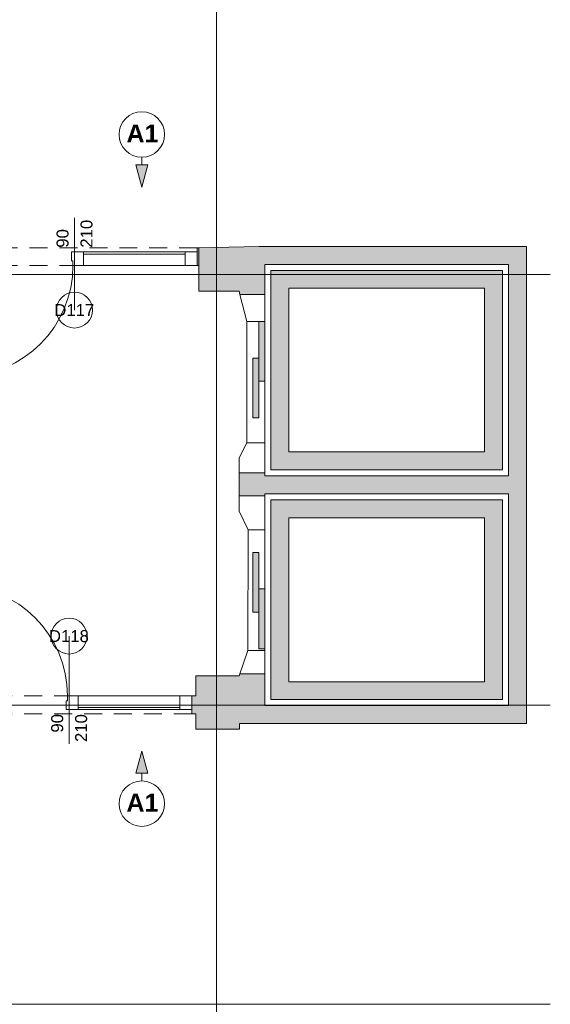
# Paper-space layout 'A-54 WYKOŃCZENIA ŚCIAN - PIĘTRO 9' of a CAD drawing. Header units: millimetres. Extents: x 0 to 420, y 0 to 297.
# Tile 9 of 12: x 243 to 287, y 102 to 185. Entities that reach past the tile are written whole.
import ezdxf
from ezdxf.xclip import XClip

# ---------------------------------------------------------------- set-up
doc = ezdxf.new("R2010")
doc.units = ezdxf.units.MM
doc.header["$MEASUREMENT"] = 0
doc.header["$XCLIPFRAME"] = 0
for name, pattern in [('DASHDOTX2', [1000, 500, -250, 0, -250]), ('Przer. długie kreski', [2.5, 1.5, -1]), ('PRZERYWANA_DU_A', [550, 350, -200])]:
    doc.linetypes.add(name, pattern=pattern)
for name, color, linetype in [('A__OKŁADZINY ŚCIAN', 7, 'Continuous'), ('A_podrys', 7, 'Continuous'), ('A_winda', 7, 'Continuous'), ('A_ściany', 7, 'Continuous')]:
    doc.layers.add(name, color=color, linetype=linetype)
for name, color, linetype, lineweight in [('A__OKŁADZINY ŚCIAN_Nr_pióra__1', 7, 'Continuous', 20), ('A_winda_Nr_pióra__1', 7, 'Continuous', 20), ('A_ściany_Nr_pióra__1', 7, 'Continuous', 20), ('Drzwi Archicad_Nr_pióra__1', 7, 'Continuous', 20), ('Drzwi Archicad_Nr_pióra__3', 252, 'Continuous', 13), ('Znaczniki drzwi Archicada_Nr_pióra__3', 252, 'Continuous', 13)]:
    doc.layers.add(name, color=color, linetype=linetype, lineweight=lineweight)
doc.layers.add('A_osie_Nr_pióra__16', color=7, linetype='Continuous', lineweight=5, true_color=0x0f0f0f)
doc.layers.add('Okna Archicada_Nr_pióra__19', color=7, linetype='Continuous', lineweight=5, true_color=0x191919)
doc.styles.add('STYL_AUTOMATYCZNY_3', font='arial.ttf')
doc.styles.add('STYL_AUTOMATYCZNY_4', font='arial.ttf')

# ---------------------------------------------------------------- blocks, each defined once
blk = doc.blocks.new('Rysunek_1_1', base_point=(-1582.131, -281.693))
at = {"layer": 'A__OKŁADZINY ŚCIAN', "linetype": 'Continuous', "lineweight": 0, "true_color": 0x000000}
for points in [[(252.924, 170.684), (253.424, 172.55), (252.424, 172.55)], [(252.924, 123.555), (252.424, 121.689), (253.424, 121.689)]]:
    blk.add_hatch(color=18, dxfattribs=at).paths.add_polyline_path(points)
at = {"layer": 'A_winda', "linetype": 'Continuous', "lineweight": 0, "true_color": 0xfdfdfd}
h = blk.add_hatch(color=7, dxfattribs=at)
h.paths.add_polyline_path([(263.7, 163.732), (263.7, 147.058), (283.06, 147.058), (283.06, 163.732)])
h.paths.add_polyline_path([(281.56, 162.232), (281.56, 148.558), (265.2, 148.558), (265.2, 162.232)], flags=0)
for points in [[(262.7, 154.463), (263.2, 154.463), (263.2, 159.463), (262.7, 159.463)], [(262.2, 151.404), (262.7, 151.404), (262.7, 156.404), (262.2, 156.404)], [(262.2, 140.16), (262.2, 135.16), (262.7, 135.16), (262.7, 140.16)], [(262.7, 137.101), (262.7, 132.101), (263.2, 132.101), (263.2, 137.101)]]:
    blk.add_hatch(color=7, dxfattribs=at).paths.add_polyline_path(points)
h = blk.add_hatch(color=7, dxfattribs=at)
h.paths.add_polyline_path([(283.06, 144.558), (263.7, 144.558), (263.7, 127.85), (283.06, 127.85)])
h.paths.add_polyline_path([(281.56, 143.058), (281.56, 129.35), (265.2, 129.35), (265.2, 143.058)], flags=0)
at = {"layer": 'A_ściany', "linetype": 'Continuous', "lineweight": 0, "true_color": 0x000000}
for points in [[(257.55, 165.627), (257.55, 164.127), (257.69, 164.127), (257.69, 165.627)], [(257.69, 165.627), (257.69, 161.987), (261.05, 161.987), (261.12, 161.72), (263.2, 161.72), (263.2, 165.732), (262.7, 165.732)], [(285.06, 165.732), (263.2, 165.732), (263.2, 164.232), (285.06, 164.232)], [(285.06, 125.85), (285.06, 164.232), (283.56, 164.232), (283.56, 127.35)], [(263.2, 146.82), (261.05, 146.82), (261.05, 144.894), (263.2, 144.894)], [(263.2, 145.058), (283.56, 145.058), (283.56, 146.558), (263.2, 146.558)], [(257.43, 129.83), (257.43, 125.367), (261.089, 125.367), (261.089, 125.85), (263.2, 125.85), (263.2, 129.994), (261.107, 129.994), (261.05, 129.83)], [(257.43, 128.162), (257.1, 128.162), (257.1, 126.662), (257.43, 126.662)], [(263.2, 125.85), (285.06, 125.85), (283.56, 127.35), (263.2, 127.35)]]:
    blk.add_hatch(color=18, dxfattribs=at).paths.add_polyline_path(points)
at = {"layer": 'A__OKŁADZINY ŚCIAN_Nr_pióra__1', "color": 7, "linetype": 'Continuous', "lineweight": 20}
for p, q in [((252.924, 173.184), (252.924, 172.55)), ((252.424, 172.55), (253.424, 172.55)), ((252.924, 170.684), (252.424, 172.55)), ((252.924, 170.684), (253.424, 172.55)), ((252.924, 123.555), (252.424, 121.689)), ((252.924, 123.555), (253.424, 121.689)), ((253.424, 121.689), (252.424, 121.689)), ((252.924, 121.055), (252.924, 121.689))]:
    blk.add_line(p, q, dxfattribs=at)
for centre in [(252.924, 175.087), (252.924, 119.152)]:
    blk.add_circle(centre, 1.903, dxfattribs=at)
at = {"layer": 'A_osie_Nr_pióra__16', "color": 250, "linetype": 'DASHDOTX2', "lineweight": 5, "true_color": 0x0f0f0f}
for p, q in [((259.166, 246.84), (259.166, 97.382)), ((287.06, 163.382), (62.861, 163.382)), ((287.06, 127.382), (62.861, 127.382))]:
    blk.add_line(p, q, dxfattribs=at)
at = {"layer": 'A_winda_Nr_pióra__1', "color": 7, "linetype": 'PRZERYWANA_DU_A', "lineweight": 20, "flags": 128}
for points in [[(263.7, 163.732), (283.06, 163.732), (283.06, 147.058), (263.7, 147.058)], [(281.56, 162.232), (281.56, 148.558), (265.2, 148.558), (265.2, 162.232)], [(283.06, 144.558), (263.7, 144.558), (263.7, 127.85), (283.06, 127.85)], [(281.56, 143.058), (281.56, 129.35), (265.2, 129.35), (265.2, 143.058)]]:
    blk.add_lwpolyline(points, close=True, dxfattribs=at)
at = {"layer": 'A_winda_Nr_pióra__1', "color": 7, "linetype": 'Continuous', "lineweight": 20, "flags": 128}
for points in [[(262.7, 154.463), (262.7, 159.463), (263.2, 159.463), (263.2, 154.463)], [(262.2, 151.404), (262.2, 156.404), (262.7, 156.404), (262.7, 151.404)], [(262.2, 140.16), (262.2, 135.16), (262.7, 135.16), (262.7, 140.16)], [(262.7, 137.101), (262.7, 132.101), (263.2, 132.101), (263.2, 137.101)]]:
    blk.add_lwpolyline(points, close=True, dxfattribs=at)
at = {"layer": 'A_ściany_Nr_pióra__1', "color": 7, "linetype": 'Continuous', "lineweight": 20}
for p, q in [((257.55, 165.277), (257.55, 165.627)), ((257.55, 164.127), (257.55, 165.277)), ((263.2, 161.72), (261.12, 161.72)), ((263.2, 146.82), (261.05, 146.82)), ((263.2, 144.894), (261.05, 144.894)), ((263.2, 129.994), (261.107, 129.994)), ((257.1, 128.162), (257.1, 127.012)), ((257.1, 127.012), (257.1, 126.662))]:
    blk.add_line(p, q, dxfattribs=at)
at = {"layer": 'A_ściany_Nr_pióra__1', "color": 7, "linetype": 'Continuous', "lineweight": 20, "flags": 128}
for points in [[(257.69, 165.627), (257.55, 165.627)], [(262.7, 165.732), (257.69, 165.627)], [(257.69, 165.627), (257.69, 161.987)], [(257.69, 164.127), (257.69, 165.627)], [(263.2, 165.732), (262.7, 165.732)], [(285.06, 165.732), (263.2, 165.732)], [(285.06, 164.232), (285.06, 165.732)], [(257.55, 164.127), (257.69, 164.127)], [(263.2, 164.232), (283.56, 164.232)], [(263.2, 161.72), (263.2, 164.232)], [(283.56, 164.232), (283.56, 146.558)], [(285.06, 125.85), (285.06, 164.232)], [(257.69, 161.987), (261.05, 161.987)], [(261.05, 161.987), (261.12, 161.72)], [(261.05, 146.82), (261.05, 144.894)], [(263.2, 146.558), (263.2, 146.82)], [(283.56, 146.558), (263.2, 146.558)], [(263.2, 145.058), (283.56, 145.058)], [(263.2, 144.894), (263.2, 145.058)], [(283.56, 145.058), (283.56, 127.35)], [(261.05, 129.83), (257.43, 129.83)], [(257.43, 129.83), (257.43, 128.162)], [(261.107, 129.994), (261.05, 129.83)], [(263.2, 127.35), (263.2, 129.994)], [(257.43, 128.162), (257.1, 128.162)], [(283.56, 127.35), (263.2, 127.35)], [(257.1, 126.662), (257.43, 126.662)], [(257.43, 126.662), (257.43, 125.367)], [(257.43, 125.367), (261.089, 125.367)], [(261.089, 125.367), (261.089, 125.85)], [(261.089, 125.85), (263.2, 125.85)], [(263.2, 125.85), (285.06, 125.85)], [(287.06, 102.381), (161.711, 102.381)]]:
    blk.add_lwpolyline(points, dxfattribs=at)
at = {"layer": 'Drzwi Archicad_Nr_pióra__1', "color": 7, "linetype": 'Continuous', "lineweight": 20}
for p, q in [((261.71, 159.463), (263.2, 159.463)), ((261.71, 149.323), (263.2, 149.323)), ((263.2, 142.05), (261.821, 142.05)), ((261.781, 131.96), (263.2, 131.96))]:
    blk.add_line(p, q, dxfattribs=at)
at = {"layer": 'Drzwi Archicad_Nr_pióra__3', "color": 252, "linetype": 'Przer. długie kreski', "lineweight": 13}
for p, q in [((257.55, 165.627), (237.05, 165.627)), ((257.55, 164.127), (237.05, 164.127)), ((257.1, 128.162), (236.6, 128.162)), ((257.1, 126.662), (236.6, 126.662))]:
    blk.add_line(p, q, dxfattribs=at)
at = {"layer": 'Drzwi Archicad_Nr_pióra__3', "color": 252, "linetype": 'Continuous', "lineweight": 13}
for p, q in [((257.55, 165.277), (257.55, 165.627)), ((247.05, 165.277), (247.05, 164.527)), ((248.05, 165.277), (247.05, 165.277)), ((248.05, 164.127), (248.05, 165.277)), ((248.05, 165.277), (256.55, 165.277)), ((248.05, 164.127), (248.05, 165.277)), ((256.55, 165.097), (248.05, 165.097)), ((257.55, 165.277), (256.55, 165.277)), ((256.55, 165.277), (256.55, 164.127)), ((256.55, 165.277), (256.55, 164.127)), ((257.55, 164.127), (257.55, 165.277)), ((257.55, 164.127), (257.55, 165.277)), ((257.55, 164.127), (257.55, 165.277)), ((247.05, 164.527), (247.17, 164.527)), ((247.17, 164.527), (247.17, 164.127)), ((247.17, 164.127), (248.05, 164.127)), ((256.55, 164.127), (248.05, 164.127)), ((248.05, 164.127), (256.55, 164.127)), ((256.55, 164.127), (257.55, 164.127)), ((246.6, 127.012), (246.6, 127.762)), ((246.6, 127.762), (246.72, 127.762)), ((246.72, 127.762), (246.72, 128.162)), ((246.72, 128.162), (247.6, 128.162)), ((247.6, 128.162), (247.6, 127.012)), ((256.1, 128.162), (247.6, 128.162)), ((247.6, 128.162), (247.6, 127.012)), ((247.6, 128.162), (256.1, 128.162)), ((256.1, 127.012), (256.1, 128.162)), ((256.1, 128.162), (257.1, 128.162)), ((256.1, 127.012), (256.1, 128.162)), ((257.1, 128.162), (257.1, 127.012)), ((257.1, 128.162), (257.1, 127.012)), ((257.1, 128.162), (257.1, 127.012)), ((247.6, 127.012), (246.6, 127.012)), ((256.1, 127.192), (247.6, 127.192)), ((247.6, 127.012), (256.1, 127.012)), ((257.1, 127.012), (256.1, 127.012)), ((257.1, 127.012), (257.1, 126.662))]:
    blk.add_line(p, q, dxfattribs=at)
for centre, start, end in [((237.93, 164.127), 270, 0), ((237.48, 128.162), 0, 90)]:
    blk.add_arc(centre, 9.24, start, end, dxfattribs=at)
at = {"layer": 'Okna Archicada_Nr_pióra__19', "color": 250, "linetype": 'Continuous', "lineweight": 5, "true_color": 0x191919}
for p, q in [((263.2, 161.72), (261.12, 161.72)), ((261.12, 161.72), (261.71, 159.463)), ((263.2, 146.82), (263.2, 161.72)), ((261.71, 159.463), (261.71, 149.323)), ((261.71, 149.323), (261.05, 148.056)), ((261.05, 148.056), (261.05, 146.82)), ((263.2, 146.82), (261.05, 146.82)), ((263.2, 144.894), (261.05, 144.894)), ((261.05, 144.894), (261.05, 143.606)), ((263.2, 129.994), (263.2, 144.894)), ((261.05, 143.606), (261.821, 142.05)), ((261.821, 142.05), (261.781, 131.96)), ((261.781, 131.96), (261.107, 129.994)), ((263.2, 129.994), (261.107, 129.994))]:
    blk.add_line(p, q, dxfattribs=at)
at = {"layer": 'Znaczniki drzwi Archicada_Nr_pióra__3', "color": 252, "linetype": 'Continuous', "lineweight": 13}
for p, q in [((247.3, 160.412), (247.3, 168.127)), ((246.85, 133.162), (246.85, 124.162))]:
    blk.add_line(p, q, dxfattribs=at)
at = {"layer": 'Znaczniki drzwi Archicada_Nr_pióra__3', "color": 252, "linetype": 'Continuous', "lineweight": 13, "flags": 128}
for points in [[(245.8, 160.412, 1), (248.8, 160.412, 1)], [(248.35, 133.162, 1), (245.35, 133.162, 1)]]:
    blk.add_lwpolyline(points, format="xyb", close=True, dxfattribs=at)
at = {"layer": 'A__OKŁADZINY ŚCIAN_Nr_pióra__1', "color": 7, "linetype": 'Continuous', "lineweight": 20, "char_height": 1.5, "attachment_point": 4, "style": 'STYL_AUTOMATYCZNY_3'}
for insert in [(251.642, 175.173), (251.642, 119.238)]:
    blk.add_mtext('\\A1;{\\pql;\\fArial|b1|i0|c238|p0;\\W1.000000;A1}', dxfattribs=dict(at, insert=insert))
at = {"layer": 'Znaczniki drzwi Archicada_Nr_pióra__3', "color": 252, "linetype": 'Continuous', "lineweight": 13, "char_height": 1, "attachment_point": 7, "rotation": 90, "style": 'STYL_AUTOMATYCZNY_4'}
for s, insert in [('\\A1;{\\pql;\\fArial CE|b0|i0|c238|p0;\\W1.000000;210}', (248.818, 165.627)), ('\\A1;{\\pql;\\fArial CE|b0|i0|c238|p0;\\W1.000000;90}', (246.818, 165.627)), ('\\A1;{\\pql;\\fArial CE|b0|i0|c238|p0;\\W1.000000;90}', (246.368, 125.092)), ('\\A1;{\\pql;\\fArial CE|b0|i0|c238|p0;\\W1.000000;210}', (248.368, 124.307))]:
    blk.add_mtext(s, dxfattribs=dict(at, insert=insert))
at = {"layer": 'Znaczniki drzwi Archicada_Nr_pióra__3', "color": 252, "linetype": 'Continuous', "lineweight": 13, "char_height": 1, "attachment_point": 7, "style": 'STYL_AUTOMATYCZNY_4'}
for s, insert in [('\\A1;{\\pql;\\fArial CE|b0|i0|c238|p0;\\W1.000000;D117}', (245.613, 159.912)), ('\\A1;{\\pql;\\fArial CE|b0|i0|c238|p0;\\W1.000000;D118}', (245.163, 132.645))]:
    blk.add_mtext(s, dxfattribs=dict(at, insert=insert))

psp = doc.layouts.new('A-54 WYKOŃCZENIA ŚCIAN - PIĘTRO 9')

# ---------------------------------------------------------------- block references
at = {"layer": 'A_podrys', "color": 37, "linetype": 'Continuous', "lineweight": 5, "true_color": 0x656532}
ref = psp.add_blockref('Rysunek_1_1', (-1582.131, -281.693), dxfattribs=at)
XClip(ref).set_block_clipping_path([(36.6104138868, 97.3820445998), (287.0603851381, 273.0911014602)])

doc.saveas('drawing.dxf')
